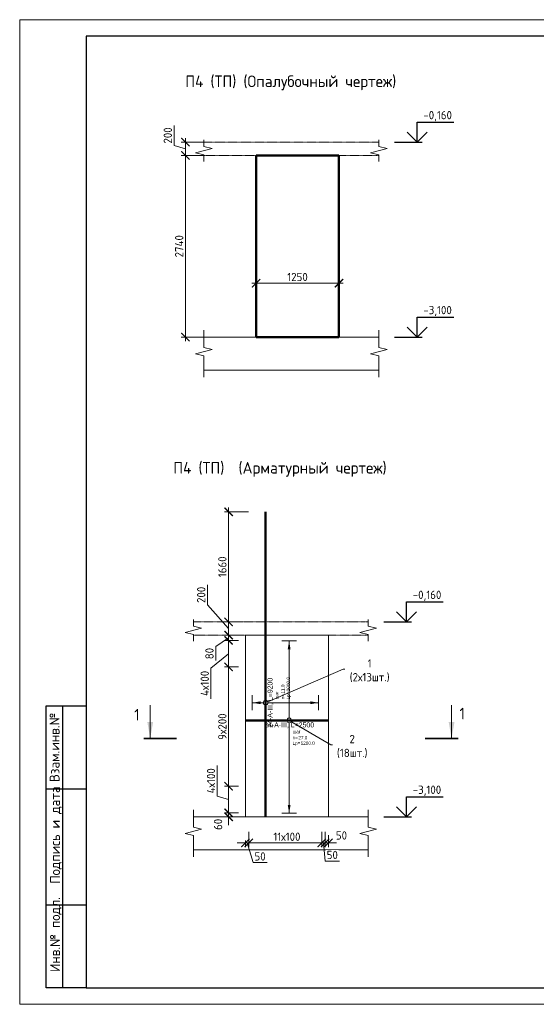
# Model space of a CAD drawing. Header units: millimetres. Extents: x 349531 to 1063351, y -131924 to 96186.
# Tile 162 of 230: x 771272 to 786849, y -65812 to -36112. Entities that reach past the tile are written whole.
import ezdxf
from ezdxf import colors
from ezdxf.entities.mleader import LeaderData, LeaderLine
from ezdxf.enums import TextEntityAlignment as Align
from ezdxf.math import Vec2, Vec3

# ---------------------------------------------------------------- set-up
doc = ezdxf.new("R2010")
doc.units = ezdxf.units.MM
doc.set_wipeout_variables(frame=1)
doc.linetypes.add('01 Штриховая _4 мм_', pattern=[6, 3.5, -2.5])
for name, color, linetype, lineweight in [('AF_Perekritie', 90, 'Continuous', 18), ('AF_Stena', 90, 'Continuous', 18), ('KR_Fundament', 253, 'Continuous', 18), ('АрмСтер', 2, 'Continuous', 50), ('Выноски', 20, 'Continuous', 20), ('подоснова', 151, 'Continuous', 5), ('РАЗМЕРЫ', 1, 'Continuous', 9), ('Текст', 7, 'Continuous', 25), ('ТОНКИЕ', 7, 'Continuous', 9)]:
    doc.layers.add(name, color=color, linetype=linetype, lineweight=lineweight)
doc.layers.add('АрмСтер_атрибуты', color=2, linetype='Continuous', lineweight=0, plot=False)
doc.layers.add('ТОЛСТЫЕ_ОСНОВНЫЕ', color=6, linetype='Continuous')
doc.styles.add('GOST-2.304_Type-B', font='GOST_Common.ttf')
doc.styles.get("Standard").update_dxf_attribs({"font": 'arial.ttf'})
doc.styles.add('style1', font='GOST_Common.ttf', dxfattribs={"height": 500})
doc.styles.add('Аннотативный', font='arial.ttf')
doc.dimstyles.new('мой 25', dxfattribs={"dimscale": 100, "dimtxt": 2.5, "dimasz": 2.5, "dimexe": 1.25, "dimexo": 0.625, "dimtad": 1, "dimdec": 0, "dimlfac": 0.5, "dimtxsty": 'GOST-2.304_Type-B', "dimblk": 'ARCHTICK', "dimcen": 2.5, "dimdle": 1.25, "dimaunit": 1, "dimadec": 1, "dimazin": 2, "dimtfac": 1, "dimtdec": 0, "dimtmove": 1, "dimatfit": 3, "dimfxl": 6, "dimfxlon": 1, "dimtfill": 1, "dimlwd": -1, "dimlwe": -1, "dimarcsym": 0})

# ---------------------------------------------------------------- blocks, each defined once
blk = doc.blocks.new('_None')
blk = doc.blocks.new('_ArchTick')
at = {"color": 0, "linetype": 'ByBlock', "const_width": 0.15}
blk.add_lwpolyline([(-0.5, -0.5), (0.5, 0.5)], dxfattribs=at)
blk = doc.blocks.new('*D606')
at = {"layer": 'DEFPOINTS', "color": 0, "transparency": 16777216}
for p in [(777571, -54275), (778040, -54275), (778040, -54675)]:
    blk.add_point(p, dxfattribs=at)
at = {"layer": 'РАЗМЕРЫ', "color": 0, "linetype": 'Continuous', "transparency": 16777216}
for p, q in [((776932, -53761), (776932, -53161)), ((777571, -54475), (776932, -53761)), ((777977, -54275), (777446, -54275)), ((777571, -54800), (777571, -54150)), ((777977, -54675), (777446, -54675))]:
    blk.add_line(p, q, dxfattribs=at)
at = {"layer": 'РАЗМЕРЫ', "color": 0, "transparency": 16777216, "xscale": 250, "yscale": 250, "zscale": 250}
for p, rotation in [((777571, -54275), 90), ((777571, -54675), 270)]:
    blk.add_blockref('_ArchTick', p, dxfattribs=dict(at, rotation=rotation))
at = {"layer": 'РАЗМЕРЫ', "color": 0, "transparency": 16777216, "insert": (776745, -53461), "char_height": 250, "attachment_point": 5, "rotation": 90, "style": 'GOST-2.304_Type-B', "bg_fill": 3, "box_fill_scale": 1.1, "bg_fill_color": 256, "bg_fill_true_color": 13158600, "bg_fill_transparency": 0}
blk.add_mtext('200', dxfattribs=at)
blk = doc.blocks.new('*D600')
at = {"layer": 'DEFPOINTS', "color": 0, "transparency": 16777216}
for p in [(777571, -50955), (778686, -50955), (778040, -54275)]:
    blk.add_point(p, dxfattribs=at)
at = {"layer": 'РАЗМЕРЫ', "color": 0, "linetype": 'Continuous', "transparency": 16777216}
for p, q in [((778171, -50955), (777446, -50955)), ((777571, -54400), (777571, -50830)), ((777977, -54275), (777446, -54275))]:
    blk.add_line(p, q, dxfattribs=at)
at = {"layer": 'РАЗМЕРЫ', "color": 0, "transparency": 16777216, "xscale": 250, "yscale": 250, "zscale": 250}
for p, rotation in [((777571, -50955), 90), ((777571, -54275), 270)]:
    blk.add_blockref('_ArchTick', p, dxfattribs=dict(at, rotation=rotation))
at = {"layer": 'РАЗМЕРЫ', "color": 0, "transparency": 16777216, "insert": (777383, -52615), "char_height": 250, "attachment_point": 5, "rotation": 90, "style": 'GOST-2.304_Type-B', "bg_fill": 3, "box_fill_scale": 1.1, "bg_fill_color": 256, "bg_fill_true_color": 13158600, "bg_fill_transparency": 0}
blk.add_mtext('1660', dxfattribs=at)
blk = doc.blocks.new('*D601')
at = {"layer": 'DEFPOINTS', "color": 0, "transparency": 16777216}
for p in [(778398, -42262), (780898, -42262), (780898, -44061)]:
    blk.add_point(p, dxfattribs=at)
at = {"layer": 'РАЗМЕРЫ', "color": 0, "linetype": 'Continuous', "transparency": 16777216}
for p, q in [((778398, -43461), (778398, -44186)), ((780898, -43461), (780898, -44186)), ((778273, -44061), (781023, -44061))]:
    blk.add_line(p, q, dxfattribs=at)
at = {"layer": 'РАЗМЕРЫ', "color": 0, "transparency": 16777216, "xscale": 250, "yscale": 250, "zscale": 250, "rotation": 180}
blk.add_blockref('_ArchTick', (778398, -44061), dxfattribs=at)
at = {"layer": 'РАЗМЕРЫ', "color": 0, "transparency": 16777216, "xscale": 250, "yscale": 250, "zscale": 250}
blk.add_blockref('_ArchTick', (780898, -44061), dxfattribs=at)
at = {"layer": 'РАЗМЕРЫ', "color": 0, "transparency": 16777216, "insert": (779648, -43873), "char_height": 250, "attachment_point": 5, "style": 'GOST-2.304_Type-B', "bg_fill": 3, "box_fill_scale": 1.1, "bg_fill_color": 256, "bg_fill_true_color": 13158600, "bg_fill_transparency": 0}
blk.add_mtext('1250', dxfattribs=at)
blk = doc.blocks.new('*D607')
at = {"layer": 'DEFPOINTS', "color": 0, "transparency": 16777216}
for p in [(777188, -39806), (776269, -40206), (777188, -40206)]:
    blk.add_point(p, dxfattribs=at)
at = {"layer": 'РАЗМЕРЫ', "color": 0, "linetype": 'Continuous', "transparency": 16777216}
for p, q in [((775925, -39903), (775925, -39303)), ((776269, -39681), (776269, -40331)), ((776269, -40006), (775925, -39903)), ((776869, -39806), (776144, -39806)), ((776869, -40206), (776144, -40206))]:
    blk.add_line(p, q, dxfattribs=at)
at = {"layer": 'РАЗМЕРЫ', "color": 0, "transparency": 16777216, "xscale": 250, "yscale": 250, "zscale": 250}
for p, rotation in [((776269, -39806), 90), ((776269, -40206), 270)]:
    blk.add_blockref('_ArchTick', p, dxfattribs=dict(at, rotation=rotation))
at = {"layer": 'РАЗМЕРЫ', "color": 0, "transparency": 16777216, "insert": (775738, -39603), "char_height": 250, "attachment_point": 5, "rotation": 90, "style": 'GOST-2.304_Type-B', "bg_fill": 3, "box_fill_scale": 1.1, "bg_fill_color": 256, "bg_fill_true_color": 13158600, "bg_fill_transparency": 0}
blk.add_mtext('200', dxfattribs=at)
blk = doc.blocks.new('*D608')
at = {"layer": 'DEFPOINTS', "color": 0, "transparency": 16777216}
for p in [(777188, -40206), (776269, -45686), (777746, -45686)]:
    blk.add_point(p, dxfattribs=at)
at = {"layer": 'РАЗМЕРЫ', "color": 0, "linetype": 'Continuous', "transparency": 16777216}
for p, q in [((776269, -40081), (776269, -45811)), ((776869, -40206), (776144, -40206)), ((776869, -45686), (776144, -45686))]:
    blk.add_line(p, q, dxfattribs=at)
at = {"layer": 'РАЗМЕРЫ', "color": 0, "transparency": 16777216, "xscale": 250, "yscale": 250, "zscale": 250}
for p, rotation in [((776269, -40206), 90), ((776269, -45686), 270)]:
    blk.add_blockref('_ArchTick', p, dxfattribs=dict(at, rotation=rotation))
at = {"layer": 'РАЗМЕРЫ', "color": 0, "transparency": 16777216, "insert": (776081, -42946), "char_height": 250, "attachment_point": 5, "rotation": 90, "style": 'GOST-2.304_Type-B', "bg_fill": 3, "box_fill_scale": 1.1, "bg_fill_color": 256, "bg_fill_true_color": 13158600, "bg_fill_transparency": 0}
blk.add_mtext('2740', dxfattribs=at)
blk = doc.blocks.new('*U523')
at = {"layer": 'РАЗМЕРЫ'}
for p, q in [((112, 1200), (-112, 1200)), ((112, -1400), (-112, -1400))]:
    blk.add_line(p, q, dxfattribs=at)
at = {"layer": 'РАЗМЕРЫ', "ltscale": 15}
blk.add_line((0, -1400), (0, 1200), dxfattribs=at)
at = {"layer": 'РАЗМЕРЫ'}
for points in [[(0, 1200), (21, 1075), (-21, 1075)], [(0, -1400), (21, -1275), (-21, -1275)]]:
    blk.add_solid(points, dxfattribs=at)
at = {"layer": 'АрмСтер_атрибуты', "color": 215, "ltscale": 15, "style": 'Аннотативный'}
for s, p in [('шаг', (51, -194)), ('n=', (51, -285)), ('Lр=', (50, -368))]:
    blk.add_text(s, height=50, dxfattribs=at).set_placement(p)
at = {"layer": 'АрмСтер_атрибуты', "flags": 9}
for tag, p in [('МАССА', (-1034, -10)), ('ОБОЗНАЧЕНИЕ', (-1034, -124))]:
    blk.add_attdef(tag, p, '', height=75, dxfattribs=at)
at = {"layer": 'АрмСтер_атрибуты', "style": 'Аннотативный', "flags": 8}
blk.add_attdef('ПОЗ', (110, 30), '', height=75, dxfattribs=at)
at = {"layer": 'АрмСтер_атрибуты', "color": 215, "style": 'Аннотативный'}
for tag, p, flags in [('ШАГ', (191, -194), 10), ('КОЛ', (138, -285), 8), ('ШИРИНА', (173, -368), 8)]:
    blk.add_attdef(tag, p, '', height=50, dxfattribs=dict(at, flags=flags))
at = {"linetype": 'Continuous', "lineweight": 0}
blk.add_wipeout([(35, 0), (28, 21), (11, 33), (-11, 33), (-28, 21), (-35, 0), (-28, -21), (-11, -33), (11, -33), (28, -21)], dxfattribs=at)
at = {"color": 0, "linetype": 'ByBlock', "lineweight": -2, "ltscale": 100}
blk.add_line((-658, 0), (592, 0), dxfattribs=at)
at = {"layer": 'РАЗМЕРЫ'}
blk.add_circle((0, 0), 35, dxfattribs=at)
at = {"layer": 'АрмСтер_атрибуты', "style": 'Аннотативный', "flags": 8}
blk.add_attdef('НАИМЕНОВАНИЕ', text='', height=75, dxfattribs=at).set_placement((0, -29), align=Align.TOP_CENTER)
blk = doc.blocks.new('*U524')
at = {"layer": 'РАЗМЕРЫ'}
for p, q in [((112, 200), (-112, 200)), ((112, -800), (-112, -800))]:
    blk.add_line(p, q, dxfattribs=at)
at = {"layer": 'РАЗМЕРЫ', "ltscale": 15}
blk.add_line((0, -800), (0, 200), dxfattribs=at)
at = {"layer": 'РАЗМЕРЫ'}
for points in [[(0, 200), (21, 75), (-21, 75)], [(0, -800), (21, -675), (-21, -675)]]:
    blk.add_solid(points, dxfattribs=at)
at = {"layer": 'АрмСтер_атрибуты', "color": 215, "ltscale": 15, "style": 'Аннотативный'}
for s, p in [('шаг', (51, -194)), ('n=', (51, -285)), ('Lр=', (50, -368))]:
    blk.add_text(s, height=50, dxfattribs=at).set_placement(p)
at = {"layer": 'АрмСтер_атрибуты', "flags": 9}
for tag, p in [('МАССА', (-2096, -10)), ('ОБОЗНАЧЕНИЕ', (-2096, -124))]:
    blk.add_attdef(tag, p, '', height=75, dxfattribs=at)
at = {"layer": 'АрмСтер_атрибуты', "style": 'Аннотативный', "flags": 8}
blk.add_attdef('ПОЗ', (110, 30), '', height=75, dxfattribs=at)
at = {"layer": 'АрмСтер_атрибуты', "color": 215, "style": 'Аннотативный'}
for tag, p, flags in [('ШАГ', (191, -194), 10), ('КОЛ', (138, -285), 8), ('ШИРИНА', (173, -368), 8)]:
    blk.add_attdef(tag, p, '', height=50, dxfattribs=dict(at, flags=flags))
at = {"linetype": 'Continuous', "lineweight": 0}
blk.add_wipeout([(35, 0), (28, 21), (11, 33), (-11, 33), (-28, 21), (-35, 0), (-28, -21), (-11, -33), (11, -33), (28, -21)], dxfattribs=at)
at = {"color": 0, "linetype": 'ByBlock', "lineweight": -2, "ltscale": 100}
blk.add_line((-1720, 0), (2880, 0), dxfattribs=at)
at = {"layer": 'РАЗМЕРЫ'}
blk.add_circle((0, 0), 35, dxfattribs=at)
at = {"layer": 'АрмСтер_атрибуты', "style": 'Аннотативный', "flags": 8}
blk.add_attdef('НАИМЕНОВАНИЕ', text='', height=75, dxfattribs=at).set_placement((0, -29), align=Align.TOP_CENTER)
blk = doc.blocks.new('*D590')
at = {"layer": 'DEFPOINTS', "color": 0, "transparency": 16777216}
for p in [(777571, -54675), (777708, -54675), (777936, -54835)]:
    blk.add_point(p, dxfattribs=at)
at = {"layer": 'РАЗМЕРЫ', "color": 0, "linetype": 'Continuous', "transparency": 16777216}
for p, q in [((777571, -54960), (777571, -54550)), ((777571, -54755), (777181, -55019)), ((777646, -54675), (777446, -54675)), ((777874, -54835), (777446, -54835)), ((777181, -55019), (777181, -55444))]:
    blk.add_line(p, q, dxfattribs=at)
at = {"layer": 'РАЗМЕРЫ', "color": 0, "transparency": 16777216, "xscale": 250, "yscale": 250, "zscale": 250}
for p, rotation in [((777571, -54675), 90), ((777571, -54835), 270)]:
    blk.add_blockref('_ArchTick', p, dxfattribs=dict(at, rotation=rotation))
at = {"layer": 'РАЗМЕРЫ', "color": 0, "transparency": 16777216, "insert": (776994, -55232), "char_height": 250, "attachment_point": 5, "rotation": 90, "style": 'GOST-2.304_Type-B', "bg_fill": 3, "box_fill_scale": 1.1, "bg_fill_color": 256, "bg_fill_true_color": 13158600, "bg_fill_transparency": 0}
blk.add_mtext('80', dxfattribs=at)
blk = doc.blocks.new('*D591')
at = {"layer": 'DEFPOINTS', "color": 0, "transparency": 16777216}
for p in [(777936, -59235), (777571, -60035), (777936, -60035)]:
    blk.add_point(p, dxfattribs=at)
at = {"layer": 'РАЗМЕРЫ', "color": 0, "linetype": 'Continuous', "transparency": 16777216}
for p, q in [((777227, -59532), (777227, -58607)), ((777874, -59235), (777446, -59235)), ((777571, -59110), (777571, -60160)), ((777571, -59635), (777227, -59532)), ((777874, -60035), (777446, -60035))]:
    blk.add_line(p, q, dxfattribs=at)
at = {"layer": 'РАЗМЕРЫ', "color": 0, "transparency": 16777216, "xscale": 250, "yscale": 250, "zscale": 250}
for p, rotation in [((777571, -59235), 90), ((777571, -60035), 270)]:
    blk.add_blockref('_ArchTick', p, dxfattribs=dict(at, rotation=rotation))
at = {"layer": 'РАЗМЕРЫ', "color": 0, "transparency": 16777216, "insert": (777040, -59070), "char_height": 250, "attachment_point": 5, "rotation": 90, "style": 'GOST-2.304_Type-B', "bg_fill": 3, "box_fill_scale": 1.1, "bg_fill_color": 256, "bg_fill_true_color": 13158600, "bg_fill_transparency": 0}
blk.add_mtext('4х100', dxfattribs=at)
blk = doc.blocks.new('*D592')
at = {"layer": 'DEFPOINTS', "color": 0, "transparency": 16777216}
for p in [(777571, -55635), (777936, -55635), (777936, -59235)]:
    blk.add_point(p, dxfattribs=at)
at = {"layer": 'РАЗМЕРЫ', "color": 0, "linetype": 'Continuous', "transparency": 16777216}
for p, q in [((777571, -59360), (777571, -55510)), ((777874, -55635), (777446, -55635)), ((777874, -59235), (777446, -59235))]:
    blk.add_line(p, q, dxfattribs=at)
at = {"layer": 'РАЗМЕРЫ', "color": 0, "transparency": 16777216, "xscale": 250, "yscale": 250, "zscale": 250}
for p, rotation in [((777571, -55635), 90), ((777571, -59235), 270)]:
    blk.add_blockref('_ArchTick', p, dxfattribs=dict(at, rotation=rotation))
at = {"layer": 'РАЗМЕРЫ', "color": 0, "transparency": 16777216, "insert": (777383, -57435), "char_height": 250, "attachment_point": 5, "rotation": 90, "style": 'GOST-2.304_Type-B', "bg_fill": 3, "box_fill_scale": 1.1, "bg_fill_color": 256, "bg_fill_true_color": 13158600, "bg_fill_transparency": 0}
blk.add_mtext('9х200', dxfattribs=at)
blk = doc.blocks.new('*D593')
at = {"layer": 'DEFPOINTS', "color": 0, "transparency": 16777216}
for p in [(777936, -54835), (777571, -55635), (777834, -55635)]:
    blk.add_point(p, dxfattribs=at)
at = {"layer": 'РАЗМЕРЫ', "color": 0, "linetype": 'Continuous', "transparency": 16777216}
for p, q in [((777874, -54835), (777446, -54835)), ((777571, -54710), (777571, -55760)), ((777571, -55235), (777040, -55669)), ((777040, -55669), (777040, -56594)), ((777772, -55635), (777446, -55635))]:
    blk.add_line(p, q, dxfattribs=at)
at = {"layer": 'РАЗМЕРЫ', "color": 0, "transparency": 16777216, "xscale": 250, "yscale": 250, "zscale": 250}
for p, rotation in [((777571, -54835), 90), ((777571, -55635), 270)]:
    blk.add_blockref('_ArchTick', p, dxfattribs=dict(at, rotation=rotation))
at = {"layer": 'РАЗМЕРЫ', "color": 0, "transparency": 16777216, "insert": (776852, -56131), "char_height": 250, "attachment_point": 5, "rotation": 90, "style": 'GOST-2.304_Type-B', "bg_fill": 3, "box_fill_scale": 1.1, "bg_fill_color": 256, "bg_fill_true_color": 13158600, "bg_fill_transparency": 0}
blk.add_mtext('4х100', dxfattribs=at)
blk = doc.blocks.new('*D589')
at = {"layer": 'DEFPOINTS', "color": 0, "transparency": 16777216}
for p in [(777571, -60155), (777691, -60155), (777936, -60035)]:
    blk.add_point(p, dxfattribs=at)
at = {"layer": 'РАЗМЕРЫ', "color": 0, "linetype": 'Continuous', "transparency": 16777216}
for p, q in [((777571, -60035), (777571, -59785)), ((777874, -60035), (777446, -60035)), ((777628, -60155), (777446, -60155)), ((777571, -60035), (777571, -60155)), ((777571, -60155), (777571, -60405))]:
    blk.add_line(p, q, dxfattribs=at)
at = {"layer": 'РАЗМЕРЫ', "color": 0, "transparency": 16777216, "insert": (777254, -60384), "char_height": 250, "attachment_point": 5, "rotation": 90, "style": 'GOST-2.304_Type-B', "bg_fill": 3, "box_fill_scale": 1.1, "bg_fill_color": 256, "bg_fill_true_color": 13158600, "bg_fill_transparency": 0}
blk.add_mtext('60', dxfattribs=at)
at = {"layer": 'РАЗМЕРЫ', "color": 0, "transparency": 16777216, "xscale": 250, "yscale": 250, "zscale": 250}
for p, rotation in [((777571, -60035), 270), ((777571, -60155), 90)]:
    blk.add_blockref('_ArchTick', p, dxfattribs=dict(at, rotation=rotation))
blk = doc.blocks.new('*U1380')
at = {"layer": 'ТОЛСТЫЕ_ОСНОВНЫЕ'}
for p, q in [((8, 5), (8, 90)), ((8, 90), (20, 90)), ((13, 5), (13, 90)), ((8, 65), (20, 65)), ((8, 30), (20, 30)), ((20, 5), (8, 5))]:
    blk.add_line(p, q, dxfattribs=at)
at = {"layer": 'ТОЛСТЫЕ_ОСНОВНЫЕ', "color": 6}
blk.add_lwpolyline([(20, 5), (415, 5), (415, 292), (20, 292)], close=True, dxfattribs=at)
at = {"layer": 'ТОНКИЕ'}
blk.add_lwpolyline([(0, 0), (420, 0), (420, 297), (0, 297)], close=True, dxfattribs=at)
at = {"layer": 'Текст', "style": 'style1'}
for s, p in [('Взам.инв.№', (10.5, 77.5)), ('Подпись и дата', (10.89, 51.06)), ('Инв.№ подл.', (10.89, 21.06))]:
    blk.add_text(s, height=3, rotation=90, dxfattribs=at).set_placement(p, align=Align.MIDDLE)
blk = doc.blocks.new('*D718')
at = {"layer": 'DEFPOINTS', "color": 0, "transparency": 16777216}
for p in [(778179, -60550), (780379, -60650), (778179, -60945)]:
    blk.add_point(p, dxfattribs=at)
at = {"layer": 'РАЗМЕРЫ', "color": 0, "linetype": 'Continuous', "transparency": 16777216}
for p, q in [((778179, -60613), (778179, -61070)), ((780379, -60713), (780379, -61070)), ((780504, -60945), (778054, -60945))]:
    blk.add_line(p, q, dxfattribs=at)
at = {"layer": 'РАЗМЕРЫ', "color": 0, "transparency": 16777216, "xscale": 250, "yscale": 250, "zscale": 250, "rotation": 180}
blk.add_blockref('_ArchTick', (778179, -60945), dxfattribs=at)
at = {"layer": 'РАЗМЕРЫ', "color": 0, "transparency": 16777216, "xscale": 250, "yscale": 250, "zscale": 250}
blk.add_blockref('_ArchTick', (780379, -60945), dxfattribs=at)
at = {"layer": 'РАЗМЕРЫ', "color": 0, "transparency": 16777216, "insert": (779329, -60757), "char_height": 250, "attachment_point": 5, "style": 'GOST-2.304_Type-B', "bg_fill": 3, "box_fill_scale": 1.1, "bg_fill_color": 256, "bg_fill_true_color": 13158600, "bg_fill_transparency": 0}
blk.add_mtext('11х100', dxfattribs=at)
blk = doc.blocks.new('*D719')
at = {"layer": 'DEFPOINTS', "color": 0, "transparency": 16777216}
for p in [(778079, -60650, 1440), (778179, -60754), (778079, -60945)]:
    blk.add_point(p, dxfattribs=at)
at = {"layer": 'РАЗМЕРЫ', "color": 0, "linetype": 'Continuous', "transparency": 16777216}
for p, q in [((778079, -60867), (778079, -61070)), ((778179, -60816), (778179, -61070)), ((778079, -60945), (777829, -60945)), ((778179, -60945), (778079, -60945)), ((778179, -60945), (778079, -60945)), ((778129, -60945), (778307, -61539)), ((778179, -60945), (778429, -60945)), ((778307, -61539), (778732, -61539))]:
    blk.add_line(p, q, dxfattribs=at)
at = {"layer": 'РАЗМЕРЫ', "color": 0, "transparency": 16777216, "insert": (778520, -61351), "char_height": 250, "attachment_point": 5, "style": 'GOST-2.304_Type-B', "bg_fill": 3, "box_fill_scale": 1.1, "bg_fill_color": 256, "bg_fill_true_color": 13158600, "bg_fill_transparency": 0}
blk.add_mtext('50', dxfattribs=at)
at = {"layer": 'РАЗМЕРЫ', "color": 0, "transparency": 16777216, "xscale": 250, "yscale": 250, "zscale": 250}
blk.add_blockref('_ArchTick', (778079, -60945), dxfattribs=at)
at = {"layer": 'РАЗМЕРЫ', "color": 0, "transparency": 16777216, "xscale": 250, "yscale": 250, "zscale": 250, "rotation": 180}
blk.add_blockref('_ArchTick', (778179, -60945), dxfattribs=at)
blk = doc.blocks.new('*D720')
at = {"layer": 'DEFPOINTS', "color": 0, "transparency": 16777216}
for p in [(780379, -60550), (780479, -60550), (780479, -60945)]:
    blk.add_point(p, dxfattribs=at)
at = {"layer": 'РАЗМЕРЫ', "color": 0, "linetype": 'Continuous', "transparency": 16777216}
for p, q in [((780379, -60613), (780379, -61070)), ((780479, -60613), (780479, -61070)), ((780379, -60945), (780129, -60945)), ((780379, -60945), (780479, -60945)), ((780379, -60945), (780479, -60945)), ((780429, -60945), (780485, -61493)), ((780479, -60945), (780729, -60945)), ((780485, -61493), (780910, -61493))]:
    blk.add_line(p, q, dxfattribs=at)
at = {"layer": 'РАЗМЕРЫ', "color": 0, "transparency": 16777216, "insert": (780697, -61306), "char_height": 250, "attachment_point": 5, "style": 'GOST-2.304_Type-B', "bg_fill": 3, "box_fill_scale": 1.1, "bg_fill_color": 256, "bg_fill_true_color": 13158600, "bg_fill_transparency": 0}
blk.add_mtext('50', dxfattribs=at)
at = {"layer": 'РАЗМЕРЫ', "color": 0, "transparency": 16777216, "xscale": 250, "yscale": 250, "zscale": 250}
blk.add_blockref('_ArchTick', (780379, -60945), dxfattribs=at)
at = {"layer": 'РАЗМЕРЫ', "color": 0, "transparency": 16777216, "xscale": 250, "yscale": 250, "zscale": 250, "rotation": 180}
blk.add_blockref('_ArchTick', (780479, -60945), dxfattribs=at)
blk = doc.blocks.new('*D721')
at = {"layer": 'DEFPOINTS', "color": 0, "transparency": 16777216}
for p in [(780479, -60550), (780579, -60650), (780579, -60945)]:
    blk.add_point(p, dxfattribs=at)
at = {"layer": 'РАЗМЕРЫ', "color": 0, "linetype": 'Continuous', "transparency": 16777216}
for p, q in [((780479, -60613), (780479, -61070)), ((780579, -60713), (780579, -61070)), ((780479, -60945), (780229, -60945)), ((780479, -60945), (780579, -60945)), ((780579, -60945), (780829, -60945))]:
    blk.add_line(p, q, dxfattribs=at)
at = {"layer": 'РАЗМЕРЫ', "color": 0, "transparency": 16777216, "xscale": 250, "yscale": 250, "zscale": 250}
blk.add_blockref('_ArchTick', (780479, -60945), dxfattribs=at)
at = {"layer": 'РАЗМЕРЫ', "color": 0, "transparency": 16777216, "insert": (780974, -60718), "char_height": 250, "attachment_point": 5, "style": 'GOST-2.304_Type-B', "bg_fill": 3, "box_fill_scale": 1.1, "bg_fill_color": 256, "bg_fill_true_color": 13158600, "bg_fill_transparency": 0}
blk.add_mtext('50', dxfattribs=at)
at = {"layer": 'РАЗМЕРЫ', "color": 0, "transparency": 16777216, "xscale": 250, "yscale": 250, "zscale": 250, "rotation": 180}
blk.add_blockref('_ArchTick', (780579, -60945), dxfattribs=at)

msp = doc.modelspace()

# ---------------------------------------------------------------- hatches: boundary and pattern name
at = {"layer": 'Выноски'}
for points in [[(775207.7, -57793.2), (775295.8, -57293.2), (775119.5, -57293.2)], [(784294.4, -57793.2), (784382.5, -57293.2), (784206.2, -57293.2)]]:
    msp.add_hatch(color=256, dxfattribs=at).paths.add_polyline_path(points, flags=0)

# ---------------------------------------------------------------- linework, layer by layer
for points in [[(783257.2, -39205.8), (784362.5, -39205.8)], [(783257.2, -39805.8), (783257.2, -39205.8)], [(783557.2, -39505.8), (783257.2, -39805.8), (782957.2, -39505.8)], [(782572.6, -39805.8), (783407.2, -39805.8)], [(783257.2, -45085.8), (784362.5, -45085.8)], [(783257.2, -45685.8), (783257.2, -45085.8)], [(783557.2, -45385.8), (783257.2, -45685.8), (782957.2, -45385.8)], [(782572.6, -45685.8), (783407.2, -45685.8)], [(782937.5, -53675.3), (784042.8, -53675.3)], [(782937.5, -54275.3), (782937.5, -53675.3)], [(783237.5, -53975.3), (782937.5, -54275.3), (782637.5, -53975.3)], [(782252.9, -54275.3), (783087.5, -54275.3)], [(782937.5, -59555.3), (784042.8, -59555.3)], [(782937.5, -60155.3), (782937.5, -59555.3)], [(783237.5, -59855.3), (782937.5, -60155.3), (782637.5, -59855.3)], [(782252.9, -60155.3), (783087.5, -60155.3)]]:
    msp.add_lwpolyline(points)
at = {"layer": 'AF_Perekritie', "linetype": '01 Штриховая _4 мм_', "lineweight": 9}
for p, q in [((782018.2, -39805.8), (776827.3, -39805.8)), ((782018.3, -39805.8), (782099.6, -39805.8)), ((776827.3, -40205.8), (782018.2, -40205.8)), ((782099.6, -40205.8), (782018.3, -40205.8)), ((781698.6, -54275.3), (781779.9, -54275.3)), ((781779.9, -54675.3), (781698.6, -54675.3))]:
    msp.add_line(p, q, dxfattribs=at)
at = {"layer": 'AF_Stena', "lineweight": 50}
for p, q in [((780898.1, -40205.8), (778398.1, -40205.8)), ((778398.1, -40205.8), (778398.1, -45685.8)), ((780898.1, -45685.8), (780898.1, -40205.8)), ((778398.1, -45685.8), (780898.1, -45685.8))]:
    msp.add_line(p, q, dxfattribs=at)
at = {"layer": 'AF_Stena', "lineweight": 20}
msp.add_line((780578.4, -60155.3), (780578.4, -54675.3), dxfattribs=at)
for points in [[(776827.3, -39880.8), (776827.3, -39730.8)], [(782099.6, -39880.8), (782099.6, -39730.8)], [(777077.3, -39998.3), (776577.3, -40123.3)], [(776827.3, -39880.8), (776827.3, -39935.8)], [(776827.3, -39935.8), (777077.3, -39998.3)], [(782349.6, -39998.3), (781849.6, -40123.3)], [(782099.6, -39880.8), (782099.6, -39935.8)], [(782099.6, -39935.8), (782349.6, -39998.3)], [(776577.3, -40123.3), (776827.3, -40185.8)], [(776827.3, -40185.8), (776827.3, -40240.8)], [(776827.3, -40240.8), (776827.3, -40390.8)], [(781849.6, -40123.3), (782099.6, -40185.8)], [(782099.6, -40185.8), (782099.6, -40240.8)], [(782099.6, -40240.8), (782099.6, -40390.8)], [(776827.3, -45945.4), (776827.3, -45473.6)], [(782099.6, -45945.4), (782099.6, -45473.6)], [(776827.3, -45945.4), (776827.3, -46000.4)], [(776827.3, -46000.4), (777077.3, -46062.9)], [(782099.6, -45945.4), (782099.6, -46000.4)], [(782099.6, -46000.4), (782349.6, -46062.9)], [(777077.3, -46062.9), (776577.3, -46187.9)], [(776577.3, -46187.9), (776827.3, -46250.4)], [(776827.3, -46250.4), (776827.3, -46305.4)], [(776827.3, -46305.4), (776827.3, -46891.1)], [(782349.6, -46062.9), (781849.6, -46187.9)], [(781849.6, -46187.9), (782099.6, -46250.4)], [(782099.6, -46250.4), (782099.6, -46305.4)], [(782099.6, -46305.4), (782099.6, -46891.1)], [(781779.9, -54350.3), (781779.9, -54200.3)], [(781779.9, -54350.3), (781779.9, -54405.3)], [(782029.9, -54467.8), (781529.9, -54592.8)], [(781529.9, -54592.8), (781779.9, -54655.3)], [(781779.9, -54405.3), (782029.9, -54467.8)], [(781779.9, -54655.3), (781779.9, -54710.3)], [(781779.9, -54710.3), (781779.9, -54860.3)], [(776507.7, -60414.9), (776507.7, -59943.1)], [(781779.9, -60414.9), (781779.9, -59943.1)], [(776757.7, -60532.4), (776257.7, -60657.4)], [(776507.7, -60414.9), (776507.7, -60469.9)], [(776507.7, -60469.9), (776757.7, -60532.4)], [(782029.9, -60532.4), (781529.9, -60657.4)], [(781779.9, -60414.9), (781779.9, -60469.9)], [(781779.9, -60469.9), (782029.9, -60532.4)], [(776257.7, -60657.4), (776507.7, -60719.9)], [(776507.7, -60719.9), (776507.7, -60774.9)], [(776507.7, -60774.9), (776507.7, -61360.6)], [(781529.9, -60657.4), (781779.9, -60719.9)], [(781779.9, -60719.9), (781779.9, -60774.9)], [(781779.9, -60774.9), (781779.9, -61360.6)]]:
    msp.add_lwpolyline(points, dxfattribs=at)
at = {"layer": 'KR_Fundament', "lineweight": 9}
for p, q in [((782099.6, -45685.8), (776827.3, -45685.8)), ((776827.3, -46685.8), (782099.6, -46685.8)), ((781779.9, -60155.3), (776507.7, -60155.3)), ((776507.7, -61155.3), (781779.9, -61155.3))]:
    msp.add_line(p, q, dxfattribs=at)
at = {"layer": 'АрмСтер', "ltscale": 15}
msp.add_line((778686.3, -60155.3), (778686.3, -50955.3), dxfattribs=at)
at = {"layer": 'Выноски'}
for p, q in [((775204.5, -57793.2), (775204.5, -56793.2)), ((784294.4, -57793.2), (784294.4, -56793.2))]:
    msp.add_line(p, q, dxfattribs=at)
for points in [[(776007.7, -57793.2, 50, 50, 0), (775007.7, -57793.2, 50, 50, 0)], [(783494.4, -57793.2, 50, 50, 0), (784494.4, -57793.2, 50, 50, 0)]]:
    msp.add_lwpolyline(points, format="xyseb", dxfattribs=at)

# ---------------------------------------------------------------- texts
at = {"style": 'GOST-2.304_Type-B'}
for s, p in [('-0,160', (783443.1, -39115.8)), ('-3,100', (783443.1, -44995.8)), ('-0,160', (783123.4, -53585.3)), ('-3,100', (783123.4, -59465.3))]:
    msp.add_text(s, height=250, dxfattribs=at).set_placement(p)
at = {"layer": 'Выноски', "style": 'GOST-2.304_Type-B'}
for p in [(774723.7, -57250.5), (784533.7, -57216.4)]:
    msp.add_text('1', height=350, dxfattribs=at).set_placement(p)
at = {"layer": 'РАЗМЕРЫ', "char_height": 350, "attachment_point": 5, "style": 'GOST-2.304_Type-B'}
for s, width, insert in [('П4 (ТП) (Опалубочный чертеж)', 9816.088, (779445, -38017.4)), ('П4 (ТП)  (Арматурный чертеж)', 10326.693, (779119.3, -49676.3))]:
    msp.add_mtext_dynamic_manual_height_columns(s, width=width, gutter_width=625, heights=[0], dxfattribs=dict(at, insert=insert))

# ---------------------------------------------------------------- dimensions: what is measured, and where the dimension line sits
at = {"layer": 'РАЗМЕРЫ'}
dim = msp.add_linear_dim(base=(777571, -54275.3), p1=(778039.7, -54675.3), p2=(778039.7, -54275.3), angle=90, dimstyle='мой 25', dxfattribs=at)
dim.commit()
dim.dimension.update_dxf_attribs({"geometry": '*D606', "text_midpoint": (776932.4, -53698), "dimtype": 160})

# ---------------------------------------------------------------- leaders
at = {"layer": 'подоснова'}
ml = msp.add_multileader_mtext('Standard', dxfattribs=at)
ml.set_content('1 (2х13шт.)', color=256, style='GOST-2.304_Type-B')
ml.set_leader_properties(color=256, linetype='ByLayer', lineweight=15)
ml.set_arrow_properties(name='NONE')
ml.build(insert=Vec2(0, 0))
ml.multileader.update_dxf_attribs({"text_left_attachment_type": 6, "text_right_attachment_type": 6, "dogleg_length": 10, "arrow_head_size": 18})
ctx = ml.context
ctx.base_point, ctx.char_height, ctx.arrow_head_size, ctx.landing_gap_size, ctx.plane_origin = Vec3(781036, -55702.1), 250, 18, 20, Vec3(778282.4, -54399.6)
ctx.left_attachment, ctx.right_attachment, ctx.text_align_type = 6, 6, 1
notes = []
notes.append((ctx, [(0, (1, 1, 0), (781026, -55702.1), (1, 0), 10, [(0, [(778686.3, -56715.3)], 0, [])])]))
ctx.mtext.insert, ctx.mtext.width, ctx.mtext.alignment, ctx.mtext.flow_direction = Vec3(781823.8, -55402.1), 22.898, 2, 5
ml = msp.add_multileader_mtext('Standard', dxfattribs=at)
ml.set_content('2 (18шт.)', color=256, style='GOST-2.304_Type-B')
ml.set_leader_properties(color=256, linetype='ByLayer', lineweight=15)
ml.set_arrow_properties(name='NONE')
ml.build(insert=Vec2(0, 0))
ml.multileader.update_dxf_attribs({"text_left_attachment_type": 6, "text_right_attachment_type": 6, "dogleg_length": 10, "arrow_head_size": 18})
ctx = ml.context
ctx.base_point, ctx.char_height, ctx.arrow_head_size, ctx.landing_gap_size, ctx.plane_origin = Vec3(780659.1, -57986.6), 250, 18, 20, Vec3(778556.3, -57440.6)
ctx.left_attachment, ctx.right_attachment, ctx.text_align_type = 6, 6, 1
notes.append((ctx, [(0, (1, 1, 0), (780649.1, -57986.6), (1, 0), 10, [(0, [(779396.8, -57249.6)], 0, [])])]))
ctx.mtext.insert, ctx.mtext.width, ctx.mtext.alignment, ctx.mtext.flow_direction = Vec3(781296.9, -57686.6), 22.898, 2, 5
for ctx, leaders in notes:
    for number, flags, end, landing, length, lines in leaders:
        leader = LeaderData()
        leader.index, (leader.has_last_leader_line, leader.has_dogleg_vector, leader.attachment_direction) = number, flags
        leader.last_leader_point, leader.dogleg_vector, leader.dogleg_length = Vec3(end), Vec3(landing), length
        for number, points, colour, breaks in lines:
            line = LeaderLine()
            line.index, line.vertices, line.color, line.breaks = number, Vec3.list(points), colors.encode_raw_color(colour), breaks
            leader.lines.append(line)
        ctx.leaders.append(leader)

# ---------------------------------------------------------------- next in the draw order: linework, layer by layer
at = {"layer": 'AF_Perekritie', "linetype": '01 Штриховая _4 мм_', "lineweight": 9}
msp.add_line((776507.7, -54675.3), (781698.5, -54675.3), dxfattribs=at)
at = {"layer": 'AF_Stena', "lineweight": 20}
for p, q in [((780578.4, -54675.3), (778078.4, -54675.3)), ((778078.4, -54675.3), (778078.4, -60155.3))]:
    msp.add_line(p, q, dxfattribs=at)
for points in [[(776507.7, -54350.3), (776507.7, -54200.3)], [(776507.7, -54350.3), (776507.7, -54405.3)], [(776757.7, -54467.8), (776257.7, -54592.8)], [(776257.7, -54592.8), (776507.7, -54655.3)], [(776507.7, -54405.3), (776757.7, -54467.8)], [(776507.7, -54655.3), (776507.7, -54710.3)], [(776507.7, -54710.3), (776507.7, -54860.3)]]:
    msp.add_lwpolyline(points, dxfattribs=at)

# ---------------------------------------------------------------- next in the draw order: dimensions: what is measured, and where the dimension line sits
at = {"layer": 'РАЗМЕРЫ'}
for base, p1, p2, picture, middle in [((776268.8, -40205.8), (777187.8, -39805.8), (777187.8, -40205.8), '*D607', (775737.6, -39840.1)), ((777571, -50955.3), (778039.7, -54275.3), (778686.3, -50955.3), '*D600', (777383.5, -52615.3))]:
    dim = msp.add_linear_dim(base=base, p1=p1, p2=p2, angle=90, dimstyle='мой 25', dxfattribs=at)
    dim.commit()
    dim.dimension.update_dxf_attribs({"geometry": picture, "text_midpoint": middle})
dim = msp.add_linear_dim(base=(780898.1, -44060.5), p1=(778398.1, -42262.5), p2=(780898.1, -42262.5), dimstyle='мой 25', dxfattribs=at)
dim.commit()
dim.dimension.update_dxf_attribs({"geometry": '*D601', "text_midpoint": (779648.1, -43873)})

# ---------------------------------------------------------------- next in the draw order: linework, layer by layer
at = {"layer": 'AF_Perekritie', "linetype": '01 Штриховая _4 мм_', "lineweight": 9}
msp.add_line((781698.5, -54275.3), (776507.7, -54275.3), dxfattribs=at)

# ---------------------------------------------------------------- next in the draw order: block references
at = {"layer": 'АрмСтер', "ltscale": 15}
ref = msp.add_blockref('*U523', (779396.8, -57249.6), dxfattribs=dict(at, xscale=2, yscale=2, zscale=2))
ref.add_attrib('НАИМЕНОВАНИЕ', '24-A-III, L=2500', dxfattribs={"layer": 'АрмСтер_атрибуты', "height": 150, "style": 'Аннотативный', "flags": 8}).set_placement((779396.8, -57308.3), align=Align.TOP_CENTER)
ref.add_attrib('КОЛ', '27.0', (779672.9, -57819.9), dxfattribs={"layer": 'АрмСтер_атрибуты', "color": 215, "height": 100, "style": 'Аннотативный', "flags": 8})
ref.add_attrib('ШИРИНА', '5200.0', (779742.6, -57985.2), dxfattribs={"layer": 'АрмСтер_атрибуты', "color": 215, "height": 100, "style": 'Аннотативный', "flags": 8})

# ---------------------------------------------------------------- next in the draw order: dimensions: what is measured, and where the dimension line sits
at = {"layer": 'РАЗМЕРЫ'}
dim = msp.add_linear_dim(base=(776268.8, -45685.8), p1=(777187.8, -40205.8), p2=(777746.5, -45685.8), angle=90, dimstyle='мой 25', dxfattribs=at)
dim.commit()
dim.dimension.update_dxf_attribs({"geometry": '*D608', "text_midpoint": (776081.3, -42945.8)})

# ---------------------------------------------------------------- next in the draw order: block references
at = {"layer": 'АрмСтер', "ltscale": 15}
ref = msp.add_blockref('*U524', (778686.3, -56715.3), dxfattribs=dict(at, xscale=2, yscale=2, zscale=2, rotation=90))
ref.add_attrib('НАИМЕНОВАНИЕ', '24-A-III, L=9200', dxfattribs={"layer": 'АрмСтер_атрибуты', "height": 150, "rotation": 90, "style": 'Аннотативный', "flags": 8}).set_placement((778744.9, -56715.3), align=Align.TOP_CENTER)
ref.add_attrib('КОЛ', '11.0', (779256.5, -56439.2), dxfattribs={"layer": 'АрмСтер_атрибуты', "color": 215, "height": 100, "rotation": 90, "style": 'Аннотативный', "flags": 8})
ref.add_attrib('ШИРИНА', '2000.0', (779421.9, -56369.5), dxfattribs={"layer": 'АрмСтер_атрибуты', "color": 215, "height": 100, "rotation": 90, "style": 'Аннотативный', "flags": 8})

# ---------------------------------------------------------------- next in the draw order: dimensions: what is measured, and where the dimension line sits
at = {"layer": 'РАЗМЕРЫ'}
dim = msp.add_linear_dim(base=(777571, -54675.3), p1=(777936.3, -54835.3), p2=(777708.1, -54675.3), angle=90, dimstyle='мой 25', dxfattribs=at)
dim.commit()
dim.dimension.update_dxf_attribs({"geometry": '*D590', "text_midpoint": (777181.1, -55081.5), "dimtype": 160})
dim = msp.add_linear_dim(base=(777571, -60035.3), p1=(777936.3, -59235.3), p2=(777936.3, -60035.3), angle=90, text='4х100', dimstyle='мой 25', dxfattribs=at)
dim.commit()
dim.dimension.update_dxf_attribs({"geometry": '*D591', "text_midpoint": (777039.7, -59469.6)})

# ---------------------------------------------------------------- next in the draw order: dimensions: what is measured, and where the dimension line sits
dim = msp.add_linear_dim(base=(777571, -55635.3), p1=(777936.3, -59235.3), p2=(777936.3, -55635.3), angle=90, text='9х200', dimstyle='мой 25', dxfattribs=at)
dim.commit()
dim.dimension.update_dxf_attribs({"geometry": '*D592', "text_midpoint": (777383.5, -57435.3)})
dim = msp.add_linear_dim(base=(777571, -60155.3), p1=(777936.3, -60035.3), p2=(777691, -60155.3), angle=90, dimstyle='мой 25', dxfattribs=at)
dim.commit()
dim.dimension.update_dxf_attribs({"geometry": '*D589', "text_midpoint": (777441.7, -60384.1), "dimtype": 160})

# ---------------------------------------------------------------- next in the draw order: dimensions: what is measured, and where the dimension line sits
dim = msp.add_linear_dim(base=(777571, -55635.3), p1=(777936.3, -54835.3), p2=(777834.2, -55635.3), angle=90, text='4х100', dimstyle='мой 25', dxfattribs=at)
dim.commit()
dim.dimension.update_dxf_attribs({"geometry": '*D593', "text_midpoint": (777039.7, -55731.1), "dimtype": 160})

# ---------------------------------------------------------------- next in the draw order: block references
at = {"xscale": 100, "yscale": 100, "zscale": 100}
msp.add_blockref('*U1380', (771271.8, -65811.7), dxfattribs=at)

# ---------------------------------------------------------------- next in the draw order: dimensions: what is measured, and where the dimension line sits
at = {"layer": 'РАЗМЕРЫ'}
dim = msp.add_linear_dim(base=(778179, -60945, -1440), p1=(780379, -60650.2, -1440), p2=(778179, -60550.2, -1440), angle=180, text='11х100', dimstyle='мой 25', override={"dimlfac": 0.25}, dxfattribs=at)
dim.commit()
dim.dimension.update_dxf_attribs({"geometry": '*D718', "text_midpoint": (779329, -60945, -1440), "dimtype": 160})

# ---------------------------------------------------------------- next in the draw order: dimensions: what is measured, and where the dimension line sits
dim = msp.add_linear_dim(base=(780479, -60945, -1440), p1=(780379, -60550.2, -1440), p2=(780479, -60550.2, -1440), angle=180, dimstyle='мой 25', dxfattribs=at)
dim.commit()
dim.dimension.update_dxf_attribs({"geometry": '*D720', "text_midpoint": (780547.4, -61493.1, -1440), "dimtype": 160})
dim = msp.add_linear_dim(base=(778079, -60945, -1440), p1=(778179, -60753.7, -1440), p2=(778079, -60650.2), dimstyle='мой 25', dxfattribs=at)
dim.commit()
dim.dimension.update_dxf_attribs({"geometry": '*D719', "text_midpoint": (778369.7, -61351.2, -1440)})

# ---------------------------------------------------------------- next in the draw order: dimensions: what is measured, and where the dimension line sits
dim = msp.add_linear_dim(base=(780579, -60945, -1440), p1=(780479, -60550.2, -1440), p2=(780579, -60650.2, -1440), angle=180, dimstyle='мой 25', dxfattribs=at)
dim.commit()
dim.dimension.update_dxf_attribs({"geometry": '*D721', "text_midpoint": (780974.1, -60905.7, -1440), "dimtype": 160})

doc.saveas('drawing.dxf')
